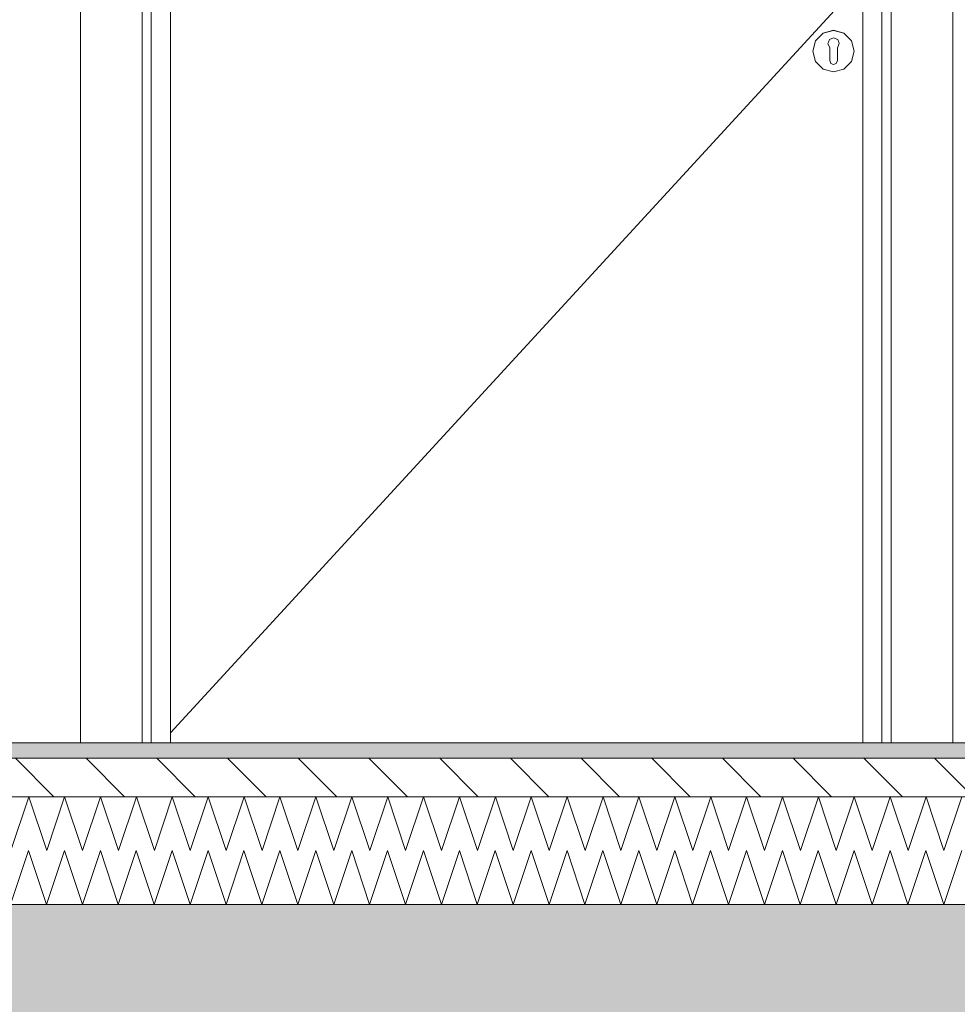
# Model space of a CAD drawing. Header units: millimetres. Extents: x 92668 to 123324, y -8921 to 14506.
# Tile 84 of 133: x 113552 to 114771, y -340 to 941. Entities that reach past the tile are written whole.
import ezdxf

# ---------------------------------------------------------------- set-up
doc = ezdxf.new("R2010")
doc.units = ezdxf.units.MM
doc.header["$MEASUREMENT"] = 0
doc.linetypes.add('Przerywana', pattern=[240, 120, -120])
doc.linetypes.add('Wipeout_Contour', pattern=[1000, 0, -1000])
for name, color, linetype, lineweight, true_color in [('0_Nr_pióra__85', 7, 'Continuous', 13, 0x80c2ff), ('Nowe_A-Wymiary-Wewnętrzne_Nr_pióra__45', 7, 'Continuous', 15, 0x40a5ff), ('Nowe_A-Wymiary-Wewnętrzne_Nr_pióra__85', 7, 'Continuous', 13, 0x80c2ff), ('Nowe_A-Wymiary-Zewnętrzne_Nr_pióra__45', 7, 'Continuous', 15, 0x40a5ff), ('Nowe_A-Wymiary-Zewnętrzne_Nr_pióra__85', 7, 'Continuous', 13, 0x80c2ff)]:
    doc.layers.add(name, color=color, linetype=linetype, lineweight=lineweight, true_color=true_color)
for name, color, linetype in [('Nowe_A-Posadzki', 7, 'Continuous'), ('Nowe_A-Płyta-Grunt', 7, 'Continuous'), ('Nowe_A-Wymiary-Wewnętrzne', 7, 'Continuous'), ('Nowe_A-Wymiary-Zewnętrzne', 7, 'Continuous'), ('Nowe_A-Ściany-Działowe', 7, 'Continuous'), ('Nowe_Drzwi Archicad', 7, 'Continuous')]:
    doc.layers.add(name, color=color, linetype=linetype)
for name, color, linetype, lineweight in [('Nowe_A-Posadzki_Nr_pióra__174', 7, 'Continuous', 5), ('Nowe_A-Posadzki_Nr_pióra__9', 7, 'Continuous', 13), ('Nowe_A-Płyta-Grunt_Nr_pióra__174', 7, 'Continuous', 5), ('Nowe_A-Płyta-Grunt_Nr_pióra__9', 7, 'Continuous', 13), ('Nowe_A-Wymiary-Wewnętrzne_Nr_pióra__46', 5, 'Continuous', 15), ('Nowe_A-Wymiary-Zewnętrzne_Nr_pióra__46', 5, 'Continuous', 15), ('Nowe_Drzwi Archicad_Nr_pióra__3', 7, 'Continuous', 13)]:
    doc.layers.add(name, color=color, linetype=linetype, lineweight=lineweight)
doc.styles.add('STYL_AUTOMATYCZNY_2', font='arial.ttf')
doc.dimstyles.new('STYL_AUTOMATYCZNY__1', dxfattribs={"dimtxt": 125, "dimasz": 47.5, "dimexe": 0.18, "dimexo": 20, "dimgap": 0, "dimtad": 1, "dimdec": 1, "dimlfac": 0.1, "dimzin": 0, "dimdsep": 46, "dimtxsty": 'STYL_AUTOMATYCZNY_2', "dimblk": 'ARROWHEAD_11', "dimblk1": 'ARROWHEAD_11', "dimblk2": 'ARROWHEAD_11', "dimcen": 0.09, "dimclrd": 256, "dimclre": 256, "dimclrt": 5, "dimadec": 1, "dimazin": 0, "dimtfac": 1, "dimtdec": 4, "dimtmove": 0, "dimatfit": 3, "dimfxl": 0, "dimtolj": 1, "dimtzin": 0, "dimarcsym": 0})

# ---------------------------------------------------------------- blocks, each defined once
blk = doc.blocks.new('*X72')
at = {"layer": 'Nowe_A-Płyta-Grunt_Nr_pióra__174', "color": 7, "linetype": 'Continuous', "lineweight": 5}
for p, q in [((113539.8, -210), (113563.2, -140)), ((113563.2, -140), (113586.5, -210)), ((113586.5, -210), (113609.8, -140)), ((113609.8, -140), (113633.2, -210)), ((113633.2, -210), (113656.5, -140)), ((113656.5, -140), (113679.8, -210)), ((113679.8, -210), (113703.2, -140)), ((113703.2, -140), (113726.5, -210)), ((113726.5, -210), (113749.8, -140)), ((113749.8, -140), (113773.2, -210)), ((113773.2, -210), (113796.5, -140)), ((113796.5, -140), (113819.8, -210)), ((113819.8, -210), (113843.2, -140)), ((113843.2, -140), (113866.5, -210)), ((113866.5, -210), (113889.8, -140)), ((113889.8, -140), (113913.2, -210)), ((113913.2, -210), (113936.5, -140)), ((113936.5, -140), (113959.8, -210)), ((113959.8, -210), (113983.2, -140)), ((113983.2, -140), (114006.5, -210)), ((114006.5, -210), (114029.8, -140)), ((114029.8, -140), (114053.2, -210)), ((114053.2, -210), (114076.5, -140)), ((114076.5, -140), (114099.8, -210)), ((114099.8, -210), (114123.2, -140)), ((114123.2, -140), (114146.5, -210)), ((114146.5, -210), (114169.8, -140)), ((114169.8, -140), (114193.2, -210)), ((114193.2, -210), (114216.5, -140)), ((114216.5, -140), (114239.8, -210)), ((114239.8, -210), (114263.2, -140)), ((114263.2, -140), (114286.5, -210)), ((114286.5, -210), (114309.8, -140)), ((114309.8, -140), (114333.2, -210)), ((114333.2, -210), (114356.5, -140)), ((114356.5, -140), (114379.8, -210)), ((114379.8, -210), (114403.2, -140)), ((114403.2, -140), (114426.5, -210)), ((114426.5, -210), (114449.8, -140)), ((114449.8, -140), (114473.2, -210)), ((114473.2, -210), (114496.5, -140)), ((114496.5, -140), (114519.8, -210)), ((114519.8, -210), (114543.2, -140)), ((114543.2, -140), (114566.5, -210)), ((114566.5, -210), (114589.8, -140)), ((114589.8, -140), (114613.2, -210)), ((114613.2, -210), (114636.5, -140)), ((114636.5, -140), (114659.8, -210)), ((114659.8, -210), (114683.2, -140)), ((114683.2, -140), (114706.5, -210)), ((114706.5, -210), (114729.8, -140)), ((114729.8, -140), (114753.2, -210)), ((114753.2, -210), (114776.5, -140))]:
    blk.add_line(p, q, dxfattribs=at)
blk = doc.blocks.new('ElemPrzekroju_49')
at = {"layer": 'Nowe_A-Płyta-Grunt', "linetype": 'Continuous', "lineweight": 0, "true_color": 0x000000}
h = blk.add_hatch(dxfattribs=at)
h.set_pattern_fill('Beton_zbrojony', color=18, style=0, pattern_type=2)
h.set_pattern_definition([(45, (0, 0), (-91.92388, 91.92388), []), (45, (-45.96, 45.96), (-91.92388, 91.92388), [97.5, -32.5])])
h.paths.add_polyline_path([(99167.6, -360), (116917.6, -360), (116917.6, -210), (112387.6, -210), (112262.6, -210), (109677.6, -210), (109407.6, -210), (107577.6, -210), (107307.6, -210), (103417.6, -210), (103292.6, -210), (99167.6, -210)])
at = {"layer": 'Nowe_A-Płyta-Grunt_Nr_pióra__9', "color": 7, "linetype": 'Continuous', "lineweight": 13}
blk.add_line((116917.6, -210), (112387.6, -210), dxfattribs=at)
at = {"layer": 'Nowe_A-Płyta-Grunt', "lineweight": 0}
blk.add_blockref('*X72', (0, 0), dxfattribs=at)
blk = doc.blocks.new('ElemPrzekroju_54')
at = {"color": 254, "linetype": 'Wipeout_Contour', "lineweight": 0, "ltscale": 2498960.930109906}
blk.add_wipeout([(113007.6, 391.5), (112997.6, 391.5), (112997.6, 0), (113630.7, 0), (113630.7, 2117), (114764.7, 2117), (114764.7, 0), (116907.6, 0), (116907.6, 2540), (112997.6, 2540), (112997.6, 1806.7), (113027.6, 1806.7), (113027.6, 940), (112997.6, 940), (112997.6, 860), (113027.6, 860), (113027.6, 660), (113022.6, 660), (113022.6, 399), (113020.3, 399), (113018.2, 395.9), (113013.3, 392.6)], dxfattribs=at).dxf.layer = 'Nowe_A-Ściany-Działowe'
blk = doc.blocks.new('ElemPrzekroju_56')
at = {"color": 254, "linetype": 'Wipeout_Contour', "lineweight": 0, "ltscale": 454903.209024}
blk.add_wipeout([(113722.7, 2025), (113710.7, 2037), (113710.7, 0), (113722.7, 0)], dxfattribs=at).dxf.layer = 'Nowe_Drzwi Archicad'
at = {"color": 254, "linetype": 'Wipeout_Contour', "lineweight": 0, "ltscale": 458750.904749}
blk.add_wipeout([(114672.7, 0), (114684.7, 0), (114684.7, 2037), (114672.7, 2025)], dxfattribs=at).dxf.layer = 'Nowe_Drzwi Archicad'
at = {"color": 254, "linetype": 'Wipeout_Contour', "lineweight": 0, "ltscale": 687617.879773}
blk.add_wipeout([(114596.3, 923.3), (114586.4, 913.4), (114604.7, 902.9), (114604.7, 904.4), (114602.3, 909.7), (114603, 911.6)], dxfattribs=at).dxf.layer = 'Nowe_Drzwi Archicad'
at = {"color": 254, "linetype": 'Wipeout_Contour', "lineweight": 0, "ltscale": 687650.816508}
blk.add_wipeout([(114596.3, 876.7), (114609.7, 873.1), (114609.7, 882.5), (114606.2, 884), (114604.7, 887.5), (114604.7, 891.3)], dxfattribs=at).dxf.layer = 'Nowe_Drzwi Archicad'
at = {"color": 254, "linetype": 'Wipeout_Contour', "lineweight": 0, "ltscale": 454720.899784}
blk.add_wipeout([(113630.7, 2117), (113630.7, 0), (113710.7, 0), (113710.7, 2037)], dxfattribs=at).dxf.layer = 'Nowe_Drzwi Archicad'
at = {"color": 254, "linetype": 'Wipeout_Contour', "lineweight": 0, "ltscale": 458936.550064}
blk.add_wipeout([(114764.7, 0), (114764.7, 2117), (114684.7, 2037), (114684.7, 0)], dxfattribs=at).dxf.layer = 'Nowe_Drzwi Archicad'
at = {"color": 254, "linetype": 'Wipeout_Contour', "lineweight": 0, "ltscale": 454976.10435}
blk.add_wipeout([(113722.7, 0), (113747.7, 0), (113747.7, 2000), (113722.7, 2000)], dxfattribs=at).dxf.layer = 'Nowe_Drzwi Archicad'
at = {"color": 254, "linetype": 'Wipeout_Contour', "lineweight": 0, "ltscale": 458675.820664}
blk.add_wipeout([(114647.7, 0), (114672.7, 0), (114672.7, 2000), (114647.7, 2000)], dxfattribs=at).dxf.layer = 'Nowe_Drzwi Archicad'
at = {"color": 254, "linetype": 'Wipeout_Contour', "lineweight": 0, "ltscale": 458392.836642}
blk.add_wipeout([(114582.8, 900), (114604.7, 900), (114604.7, 902.9), (114586.4, 913.4)], dxfattribs=at).dxf.layer = 'Nowe_Drzwi Archicad'
at = {"layer": 'Nowe_Drzwi Archicad_Nr_pióra__3', "color": 7, "linetype": 'Continuous', "lineweight": 13}
for p, q in [((113630.7, 0), (113630.7, 2117)), ((114764.7, 2117), (114764.7, 0)), ((113710.7, 2037), (113710.7, 0)), ((114684.7, 0), (114684.7, 2037)), ((113722.7, 2025), (113722.7, 0)), ((114672.7, 0), (114672.7, 2025)), ((113747.7, 2000), (113747.7, 0)), ((114647.7, 0), (114647.7, 2000))]:
    blk.add_line(p, q, dxfattribs=at)
at = {"color": 254, "linetype": 'Wipeout_Contour', "lineweight": 0, "ltscale": 458380.026895}
blk.add_wipeout([(114586.4, 913.5), (114586.4, 913.4), (114596.3, 923.3), (114596.2, 923.4)], dxfattribs=at).dxf.layer = 'Nowe_Drzwi Archicad'
at = {"color": 254, "linetype": 'Wipeout_Contour', "lineweight": 0, "ltscale": 458405.415526}
blk.add_wipeout([(114604.7, 897.1), (114586.4, 886.5), (114596.3, 876.7), (114604.7, 891.3)], dxfattribs=at).dxf.layer = 'Nowe_Drzwi Archicad'
at = {"color": 254, "linetype": 'Wipeout_Contour', "lineweight": 0, "ltscale": 573040.944069}
blk.add_wipeout([(114604.4, 915.1), (114609.7, 917.4), (114609.7, 926.9), (114596.3, 923.3), (114603, 911.6)], dxfattribs=at).dxf.layer = 'Nowe_Drzwi Archicad'
at = {"color": 254, "linetype": 'Wipeout_Contour', "lineweight": 0, "ltscale": 458392.592364}
blk.add_wipeout([(114582.8, 900), (114586.4, 886.5), (114604.7, 897.1), (114604.7, 900)], dxfattribs=at).dxf.layer = 'Nowe_Drzwi Archicad'
at = {"color": 254, "linetype": 'Wipeout_Contour', "lineweight": 0, "ltscale": 458426.920524}
blk.add_wipeout([(114596.2, 923.4), (114596.3, 923.3), (114609.7, 926.9), (114609.7, 927)], dxfattribs=at).dxf.layer = 'Nowe_Drzwi Archicad'
at = {"color": 254, "linetype": 'Wipeout_Contour', "lineweight": 0, "ltscale": 458352.706438}
blk.add_wipeout([(114582.7, 900), (114582.8, 900), (114586.4, 913.4), (114586.4, 913.5)], dxfattribs=at).dxf.layer = 'Nowe_Drzwi Archicad'
at = {"color": 254, "linetype": 'Wipeout_Contour', "lineweight": 0, "ltscale": 687706.773199}
blk.add_wipeout([(114609.7, 873.1), (114623.2, 876.7), (114614.7, 891.3), (114614.7, 887.5), (114613.3, 884), (114609.7, 882.5)], dxfattribs=at).dxf.layer = 'Nowe_Drzwi Archicad'
at = {"color": 254, "linetype": 'Wipeout_Contour', "lineweight": 0, "ltscale": 573093.234669}
blk.add_wipeout([(114615.1, 915.1), (114616.5, 911.6), (114623.2, 923.3), (114609.7, 926.9), (114609.7, 917.4)], dxfattribs=at).dxf.layer = 'Nowe_Drzwi Archicad'
at = {"color": 254, "linetype": 'Wipeout_Contour', "lineweight": 0, "ltscale": 458425.340907}
blk.add_wipeout([(114609.7, 873), (114609.7, 873.1), (114596.3, 876.7), (114596.2, 876.6)], dxfattribs=at).dxf.layer = 'Nowe_Drzwi Archicad'
at = {"color": 254, "linetype": 'Wipeout_Contour', "lineweight": 0, "ltscale": 458480.826182}
blk.add_wipeout([(114609.7, 927), (114609.7, 926.9), (114623.2, 923.3), (114623.2, 923.4)], dxfattribs=at).dxf.layer = 'Nowe_Drzwi Archicad'
at = {"color": 254, "linetype": 'Wipeout_Contour', "lineweight": 0, "ltscale": 458378.870441}
blk.add_wipeout([(114586.4, 886.5), (114586.4, 886.5), (114596.2, 876.6), (114596.3, 876.7)], dxfattribs=at).dxf.layer = 'Nowe_Drzwi Archicad'
at = {"color": 254, "linetype": 'Wipeout_Contour', "lineweight": 0, "ltscale": 687742.362632}
blk.add_wipeout([(114617.2, 909.7), (114614.7, 904.4), (114614.7, 902.9), (114633, 913.4), (114623.2, 923.3), (114616.5, 911.6)], dxfattribs=at).dxf.layer = 'Nowe_Drzwi Archicad'
at = {"color": 254, "linetype": 'Wipeout_Contour', "lineweight": 0, "ltscale": 458352.28316}
blk.add_wipeout([(114586.4, 886.5), (114586.4, 886.5), (114582.8, 900), (114582.7, 900)], dxfattribs=at).dxf.layer = 'Nowe_Drzwi Archicad'
at = {"layer": 'Nowe_Drzwi Archicad_Nr_pióra__3', "color": 7, "linetype": 'Continuous', "lineweight": 13}
for p, q in [((114582.7, 900), (114586.4, 913.5)), ((114586.4, 886.5), (114582.7, 900))]:
    blk.add_line(p, q, dxfattribs=at)
at = {"color": 254, "linetype": 'Wipeout_Contour', "lineweight": 0, "ltscale": 458527.287073}
blk.add_wipeout([(114623.2, 923.4), (114623.2, 923.3), (114633, 913.4), (114633.1, 913.5)], dxfattribs=at).dxf.layer = 'Nowe_Drzwi Archicad'
at = {"color": 254, "linetype": 'Wipeout_Contour', "lineweight": 0, "ltscale": 458499.981164}
blk.add_wipeout([(114614.7, 897.1), (114614.7, 891.3), (114623.2, 876.7), (114633, 886.5)], dxfattribs=at).dxf.layer = 'Nowe_Drzwi Archicad'
at = {"color": 254, "linetype": 'Wipeout_Contour', "lineweight": 0, "ltscale": 458513.554157}
blk.add_wipeout([(114614.7, 902.9), (114614.7, 900), (114636.6, 900), (114633, 913.4)], dxfattribs=at).dxf.layer = 'Nowe_Drzwi Archicad'
at = {"color": 254, "linetype": 'Wipeout_Contour', "lineweight": 0, "ltscale": 458479.246737}
blk.add_wipeout([(114623.2, 876.6), (114623.2, 876.7), (114609.7, 873.1), (114609.7, 873)], dxfattribs=at).dxf.layer = 'Nowe_Drzwi Archicad'
at = {"color": 254, "linetype": 'Wipeout_Contour', "lineweight": 0, "ltscale": 458513.309966}
blk.add_wipeout([(114614.7, 900), (114614.7, 897.1), (114633, 886.5), (114636.6, 900)], dxfattribs=at).dxf.layer = 'Nowe_Drzwi Archicad'
at = {"color": 254, "linetype": 'Wipeout_Contour', "lineweight": 0, "ltscale": 458553.864921}
blk.add_wipeout([(114633.1, 913.5), (114633, 913.4), (114636.6, 900), (114636.7, 900)], dxfattribs=at).dxf.layer = 'Nowe_Drzwi Archicad'
at = {"color": 254, "linetype": 'Wipeout_Contour', "lineweight": 0, "ltscale": 458526.130965}
blk.add_wipeout([(114633.1, 886.5), (114633, 886.5), (114623.2, 876.7), (114623.2, 876.6)], dxfattribs=at).dxf.layer = 'Nowe_Drzwi Archicad'
at = {"color": 254, "linetype": 'Wipeout_Contour', "lineweight": 0, "ltscale": 1375359.237927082}
blk.add_wipeout([(114602.3, 909.7), (114604.7, 904.4), (114604.7, 887.5), (114606.2, 884), (114609.7, 882.5), (114613.3, 884), (114614.7, 887.5), (114614.7, 904.4), (114617.2, 909.7), (114615.1, 915.1), (114609.7, 917.4), (114604.4, 915.1)], dxfattribs=at).dxf.layer = 'Nowe_Drzwi Archicad'
at = {"color": 254, "linetype": 'Wipeout_Contour', "lineweight": 0, "ltscale": 458553.441817}
blk.add_wipeout([(114636.7, 900), (114636.6, 900), (114633, 886.5), (114633.1, 886.5)], dxfattribs=at).dxf.layer = 'Nowe_Drzwi Archicad'
at = {"layer": 'Nowe_Drzwi Archicad_Nr_pióra__3', "color": 7, "linetype": 'Continuous', "lineweight": 13}
for p, q in [((113747.7, 13.1), (114647.7, 992.9)), ((114586.4, 913.5), (114596.2, 923.4)), ((114596.2, 923.4), (114609.7, 927)), ((114609.7, 927), (114623.2, 923.4)), ((114623.2, 923.4), (114633.1, 913.5)), ((114603, 911.6), (114602.3, 909.7)), ((114602.3, 909.7), (114604.7, 904.4)), ((114603, 911.6), (114604.4, 915.1)), ((114609.7, 917.4), (114604.4, 915.1)), ((114615.1, 915.1), (114609.7, 917.4)), ((114614.7, 904.4), (114617.2, 909.7)), ((114616.5, 911.6), (114615.1, 915.1)), ((114616.5, 911.6), (114617.2, 909.7)), ((114633.1, 913.5), (114636.7, 900)), ((114604.7, 904.4), (114604.7, 902.9)), ((114604.7, 902.9), (114604.7, 900)), ((114604.7, 900), (114604.7, 897.1)), ((114604.7, 897.1), (114604.7, 891.3)), ((114614.7, 902.9), (114614.7, 904.4)), ((114614.7, 902.9), (114614.7, 900)), ((114614.7, 900), (114614.7, 897.1)), ((114614.7, 897.1), (114614.7, 891.3)), ((114636.7, 900), (114633.1, 886.5)), ((114596.2, 876.6), (114586.4, 886.5)), ((114604.7, 891.3), (114604.7, 887.5)), ((114604.7, 887.5), (114606.2, 884)), ((114606.2, 884), (114609.7, 882.5)), ((114609.7, 882.5), (114613.3, 884)), ((114613.3, 884), (114614.7, 887.5)), ((114614.7, 891.3), (114614.7, 887.5)), ((114633.1, 886.5), (114623.2, 876.6)), ((114609.7, 873), (114596.2, 876.6)), ((114623.2, 876.6), (114609.7, 873))]:
    blk.add_line(p, q, dxfattribs=at)
blk = doc.blocks.new('*X206')
at = {"layer": 'Nowe_A-Posadzki_Nr_pióra__174', "color": 7, "linetype": 'Continuous', "lineweight": 5}
for p, q in [((113540, -140), (113563.3, -70)), ((113563.3, -70), (113586.7, -140)), ((113586.7, -140), (113610, -70)), ((113610, -70), (113633.3, -140)), ((113633.3, -140), (113656.7, -70)), ((113656.7, -70), (113680, -140)), ((113680, -140), (113703.3, -70)), ((113703.3, -70), (113726.7, -140)), ((113726.7, -140), (113750, -70)), ((113750, -70), (113773.3, -140)), ((113773.3, -140), (113796.7, -70)), ((113796.7, -70), (113820, -140)), ((113820, -140), (113843.3, -70)), ((113843.3, -70), (113866.7, -140)), ((113866.7, -140), (113890, -70)), ((113890, -70), (113913.3, -140)), ((113913.3, -140), (113936.7, -70)), ((113936.7, -70), (113960, -140)), ((113960, -140), (113983.3, -70)), ((113983.3, -70), (114006.7, -140)), ((114006.7, -140), (114030, -70)), ((114030, -70), (114053.3, -140)), ((114053.3, -140), (114076.7, -70)), ((114076.7, -70), (114100, -140)), ((114100, -140), (114123.3, -70)), ((114123.3, -70), (114146.7, -140)), ((114146.7, -140), (114170, -70)), ((114170, -70), (114193.3, -140)), ((114193.3, -140), (114216.7, -70)), ((114216.7, -70), (114240, -140)), ((114240, -140), (114263.3, -70)), ((114263.3, -70), (114286.7, -140)), ((114286.7, -140), (114310, -70)), ((114310, -70), (114333.3, -140)), ((114333.3, -140), (114356.7, -70)), ((114356.7, -70), (114380, -140)), ((114380, -140), (114403.3, -70)), ((114403.3, -70), (114426.7, -140)), ((114426.7, -140), (114450, -70)), ((114450, -70), (114473.3, -140)), ((114473.3, -140), (114496.7, -70)), ((114496.7, -70), (114520, -140)), ((114520, -140), (114543.3, -70)), ((114543.3, -70), (114566.7, -140)), ((114566.7, -140), (114590, -70)), ((114590, -70), (114613.3, -140)), ((114613.3, -140), (114636.7, -70)), ((114636.7, -70), (114660, -140)), ((114660, -140), (114683.3, -70)), ((114683.3, -70), (114706.7, -140)), ((114706.7, -140), (114730, -70)), ((114730, -70), (114753.3, -140)), ((114753.3, -140), (114776.7, -70))]:
    blk.add_line(p, q, dxfattribs=at)
blk = doc.blocks.new('ElemPrzekroju_167')
at = {"layer": 'Nowe_A-Posadzki', "linetype": 'Continuous', "lineweight": 0, "true_color": 0xbb9a81}
blk.add_hatch(color=33, dxfattribs=at).paths.add_polyline_path([(112387.6, 0), (112387.6, -20), (116917.6, -20), (116917.6, 0)])
at = {"layer": 'Nowe_A-Posadzki', "linetype": 'Continuous', "lineweight": 0, "true_color": 0x000000}
h = blk.add_hatch(dxfattribs=at)
h.set_pattern_fill('Cegła_zwykła', color=18, style=0, pattern_type=2)
h.set_pattern_definition([(135, (0, 0), (45.96194, 45.96194), [])])
h.paths.add_polyline_path([(112387.6, -20), (112387.6, -70), (116917.6, -70), (116917.6, -20)])
at = {"layer": 'Nowe_A-Posadzki_Nr_pióra__9', "color": 7, "linetype": 'Continuous', "lineweight": 13}
for p, q in [((116917.6, 0), (112927.6, 0)), ((116917.6, -20), (112387.6, -20)), ((116917.6, -70), (112387.6, -70))]:
    blk.add_line(p, q, dxfattribs=at)
at = {"layer": 'Nowe_A-Posadzki', "lineweight": 0}
blk.add_blockref('*X206', (0, 0), dxfattribs=at)
blk = doc.blocks.new('*D363')
at = {"layer": 'Nowe_A-Wymiary-Wewnętrzne_Nr_pióra__45', "linetype": 'Continuous', "lineweight": 15, "true_color": 0x40a5ff}
for points in [[(116317.2, 0), (116318.2, -4.8), (116320.9, -8.8), (116324.9, -11.5), (116329.7, -12.5), (116334.5, -11.5), (116338.6, -8.8), (116341.3, -4.8), (116342.2, 0), (116341.3, 4.8), (116338.6, 8.8), (116334.5, 11.5), (116329.7, 12.5), (116324.9, 11.5), (116320.9, 8.8), (116318.2, 4.8)], [(116317.2, -360), (116318.2, -364.8), (116320.9, -368.8), (116324.9, -371.5), (116329.7, -372.5), (116334.5, -371.5), (116338.6, -368.8), (116341.3, -364.8), (116342.2, -360), (116341.3, -355.2), (116338.6, -351.2), (116334.5, -348.5), (116329.7, -347.5), (116324.9, -348.5), (116320.9, -351.2), (116318.2, -355.2)]]:
    blk.add_hatch(color=161, dxfattribs=at).paths.add_polyline_path(points)
at = {"layer": 'Nowe_A-Wymiary-Wewnętrzne_Nr_pióra__45', "color": 161, "linetype": 'Continuous', "lineweight": 15, "true_color": 0x40a5ff}
blk.add_circle((116329.7, 0), 12.5, dxfattribs=at)
at = {"layer": 'Nowe_A-Wymiary-Wewnętrzne_Nr_pióra__85', "color": 151, "linetype": 'Continuous', "lineweight": 13, "true_color": 0x80c2ff}
for p, q in [((116317.2, 0), (116282.9, 0)), ((116376.6, 0), (116342.2, 0)), ((116329.7, -347.5), (116329.7, -12.5))]:
    blk.add_line(p, q, dxfattribs=at)
at = {"layer": 'Nowe_A-Wymiary-Wewnętrzne_Nr_pióra__46', "color": 5, "lineweight": 15, "insert": (116304.7, -346.8), "char_height": 125, "attachment_point": 7, "rotation": 90, "style": 'STYL_AUTOMATYCZNY_2'}
blk.add_mtext('\\A1;{\\pql;\\fArial|b0|i0|c238|p0;\\W1.000000;36,0}', dxfattribs=at)
blk = doc.blocks.new('ARROWHEAD_11')
at = {"color": 0, "linetype": 'Continuous', "lineweight": 0}
blk.add_line((0, 0), (-1, 0), dxfattribs=at)
at = {"color": 0, "linetype": 'Continuous', "lineweight": 0, "const_width": 0.25, "flags": 128}
blk.add_lwpolyline([(-0.125, 0, 1), (0.125, 0, 1)], format="xyb", close=True, dxfattribs=at)
blk = doc.blocks.new('*D364')
at = {"layer": 'Nowe_A-Wymiary-Wewnętrzne_Nr_pióra__45', "linetype": 'Continuous', "lineweight": 15, "true_color": 0x40a5ff}
for points in [[(116317.2, 2200), (116318.2, 2195.2), (116320.9, 2191.2), (116324.9, 2188.5), (116329.7, 2187.5), (116334.5, 2188.5), (116338.6, 2191.2), (116341.3, 2195.2), (116342.2, 2200), (116341.3, 2204.8), (116338.6, 2208.8), (116334.5, 2211.5), (116329.7, 2212.5), (116324.9, 2211.5), (116320.9, 2208.8), (116318.2, 2204.8)], [(116317.2, 0), (116318.2, -4.8), (116320.9, -8.8), (116324.9, -11.5), (116329.7, -12.5), (116334.5, -11.5), (116338.6, -8.8), (116341.3, -4.8), (116342.2, 0), (116341.3, 4.8), (116338.6, 8.8), (116334.5, 11.5), (116329.7, 12.5), (116324.9, 11.5), (116320.9, 8.8), (116318.2, 4.8)]]:
    blk.add_hatch(color=161, dxfattribs=at).paths.add_polyline_path(points)
at = {"layer": 'Nowe_A-Wymiary-Wewnętrzne_Nr_pióra__45', "color": 161, "linetype": 'Continuous', "lineweight": 15, "true_color": 0x40a5ff}
for centre in [(116329.7, 2200), (116329.7, 0)]:
    blk.add_circle(centre, 12.5, dxfattribs=at)
at = {"layer": 'Nowe_A-Wymiary-Wewnętrzne_Nr_pióra__85', "color": 151, "linetype": 'Continuous', "lineweight": 13, "true_color": 0x80c2ff}
for p, q in [((116317.2, 2200), (116282.9, 2200)), ((116376.6, 2200), (116342.2, 2200)), ((116329.7, 12.5), (116329.7, 2187.5)), ((116317.2, 0), (116282.9, 0)), ((116376.6, 0), (116342.2, 0))]:
    blk.add_line(p, q, dxfattribs=at)
at = {"layer": 'Nowe_A-Wymiary-Wewnętrzne_Nr_pióra__46', "color": 5, "lineweight": 15, "char_height": 125, "attachment_point": 7, "rotation": 90, "style": 'STYL_AUTOMATYCZNY_2'}
for s, insert in [('\\A1;{\\pql;\\fArial|b0|i0|c238|p0;\\W1.000000;34,0}', (116304.7, 1853.9)), ('\\A1;{\\pql;\\fArial|b0|i0|c238|p0;\\W1.000000;220,0}', (116304.7, 718.7))]:
    blk.add_mtext(s, dxfattribs=dict(at, insert=insert))
blk = doc.blocks.new('*D392')
at = {"layer": 'Nowe_A-Wymiary-Zewnętrzne_Nr_pióra__45', "linetype": 'Continuous', "lineweight": 15, "true_color": 0x40a5ff}
for points in [[(119360.2, -320), (119361.2, -324.8), (119363.9, -328.8), (119368, -331.5), (119372.7, -332.5), (119377.5, -331.5), (119381.6, -328.8), (119384.3, -324.8), (119385.2, -320), (119384.3, -315.2), (119381.6, -311.2), (119377.5, -308.5), (119372.7, -307.5), (119368, -308.5), (119363.9, -311.2), (119361.2, -315.2)], [(119360.2, -450), (119361.2, -454.8), (119363.9, -458.8), (119368, -461.5), (119372.7, -462.5), (119377.5, -461.5), (119381.6, -458.8), (119384.3, -454.8), (119385.2, -450), (119384.3, -445.2), (119381.6, -441.2), (119377.5, -438.5), (119372.7, -437.5), (119368, -438.5), (119363.9, -441.2), (119361.2, -445.2)]]:
    blk.add_hatch(color=161, dxfattribs=at).paths.add_polyline_path(points)
at = {"layer": 'Nowe_A-Wymiary-Zewnętrzne_Nr_pióra__45', "color": 161, "linetype": 'Continuous', "lineweight": 15, "true_color": 0x40a5ff}
blk.add_circle((119372.7, -450), 12.5, dxfattribs=at)
at = {"layer": 'Nowe_A-Wymiary-Zewnętrzne_Nr_pióra__85', "color": 151, "linetype": 'Continuous', "lineweight": 13, "true_color": 0x80c2ff}
for p, q in [((119372.7, -437.5), (119372.7, -332.5)), ((119360.2, -450), (119325.9, -450)), ((119419.6, -450), (119385.2, -450)), ((119372.7, -475), (119372.7, -462.5))]:
    blk.add_line(p, q, dxfattribs=at)
at = {"layer": 'Nowe_A-Wymiary-Zewnętrzne_Nr_pióra__46', "color": 5, "lineweight": 15, "char_height": 125, "attachment_point": 7, "rotation": 90, "style": 'STYL_AUTOMATYCZNY_2'}
for s, insert in [('\\A1;{\\pql;\\fArial|b0|i0|c238|p0;\\W1.000000;18,0}', (119204, -396.8)), ('\\A1;{\\pql;\\fArial|b0|i0|c238|p0;\\W1.000000;13,0}', (119347.7, -796.2))]:
    blk.add_mtext(s, dxfattribs=dict(at, insert=insert))
blk = doc.blocks.new('*D414')
at = {"layer": 'Nowe_A-Wymiary-Zewnętrzne_Nr_pióra__45', "linetype": 'Continuous', "lineweight": 15, "true_color": 0x40a5ff}
for points in [[(119555.9, 12845), (119556.9, 12840.2), (119559.6, 12836.2), (119563.6, 12833.5), (119568.4, 12832.5), (119573.2, 12833.5), (119577.3, 12836.2), (119580, 12840.2), (119580.9, 12845), (119580, 12849.8), (119577.3, 12853.8), (119573.2, 12856.5), (119568.4, 12857.5), (119563.6, 12856.5), (119559.6, 12853.8), (119556.9, 12849.8)], [(119555.9, -450), (119556.9, -454.8), (119559.6, -458.8), (119563.6, -461.5), (119568.4, -462.5), (119573.2, -461.5), (119577.3, -458.8), (119580, -454.8), (119580.9, -450), (119580, -445.2), (119577.3, -441.2), (119573.2, -438.5), (119568.4, -437.5), (119563.6, -438.5), (119559.6, -441.2), (119556.9, -445.2)]]:
    blk.add_hatch(color=161, dxfattribs=at).paths.add_polyline_path(points)
at = {"layer": 'Nowe_A-Wymiary-Zewnętrzne_Nr_pióra__45', "color": 161, "linetype": 'Continuous', "lineweight": 15, "true_color": 0x40a5ff}
for centre in [(119568.4, 12845), (119568.4, -450)]:
    blk.add_circle(centre, 12.5, dxfattribs=at)
at = {"layer": 'Nowe_A-Wymiary-Zewnętrzne_Nr_pióra__85', "color": 151, "linetype": 'Continuous', "lineweight": 13, "true_color": 0x80c2ff}
for p, q in [((119568.4, 12857.5), (119568.4, 12870)), ((119555.9, 12845), (119521.5, 12845)), ((119615.3, 12845), (119580.9, 12845)), ((119568.4, -437.5), (119568.4, 12832.5)), ((119555.9, -450), (119521.5, -450)), ((119615.3, -450), (119580.9, -450)), ((119568.4, -475), (119568.4, -462.5))]:
    blk.add_line(p, q, dxfattribs=at)
at = {"layer": 'Nowe_A-Wymiary-Zewnętrzne_Nr_pióra__46', "color": 5, "lineweight": 15, "insert": (119543.4, 5911.5), "char_height": 125, "attachment_point": 7, "rotation": 90, "style": 'STYL_AUTOMATYCZNY_2'}
blk.add_mtext('\\A1;{\\pql;\\fArial|b0|i0|c238|p0;\\W1.000000;1\xa0329,5}', dxfattribs=at)
blk = doc.blocks.new('B Przekrój_STORY_MARKER')
at = {"layer": '0_Nr_pióra__85', "color": 151, "linetype": 'Przerywana', "lineweight": 13, "true_color": 0x80c2ff}
blk.add_line((96329.8, 0), (119661.6, 0), dxfattribs=at)

msp = doc.modelspace()

# ---------------------------------------------------------------- block references
at = {"layer": 'Nowe_A-Płyta-Grunt', "lineweight": 0}
msp.add_blockref('ElemPrzekroju_49', (0, 0), dxfattribs=at)
at = {"layer": 'Nowe_A-Ściany-Działowe', "lineweight": 0}
msp.add_blockref('ElemPrzekroju_54', (0, 0), dxfattribs=at)

# ---------------------------------------------------------------- dimensions: what is measured, and where the dimension line sits
at = {"layer": 'Nowe_A-Wymiary-Zewnętrzne', "color": 151, "linetype": 'Continuous', "lineweight": 13, "true_color": 0x80c2ff}
dim = msp.add_linear_dim(base=(119372.74, -320), p1=(98787.6, -450), p2=(118022.6, -320), angle=90, dimstyle='STYL_AUTOMATYCZNY__1', dxfattribs=at)
dim.commit()
dim.dimension.update_dxf_attribs({"geometry": '*D392', "text_midpoint": (119285.24, -634.33), "dimtype": 160, "text_rotation": 90})

# ---------------------------------------------------------------- next in the draw order: block references
at = {"layer": 'Nowe_Drzwi Archicad', "lineweight": 0}
msp.add_blockref('ElemPrzekroju_56', (0, 0), dxfattribs=at)

# ---------------------------------------------------------------- next in the draw order: block references
at = {"linetype": 'Continuous', "lineweight": 0}
msp.add_blockref('B Przekrój_STORY_MARKER', (0, 0), dxfattribs=at)
at = {"layer": 'Nowe_A-Posadzki', "lineweight": 0}
msp.add_blockref('ElemPrzekroju_167', (0, 0), dxfattribs=at)

# ---------------------------------------------------------------- next in the draw order: dimensions: what is measured, and where the dimension line sits
at = {"layer": 'Nowe_A-Wymiary-Wewnętrzne', "color": 151, "linetype": 'Continuous', "lineweight": 13, "true_color": 0x80c2ff}
for base, p1, p2, picture, middle in [((116329.73, 2200), (107567.6, 0), (116907.6, 2200), '*D364', (116242.23, 928.07)), ((116329.73, 0), (107567.6, -360), (107567.6, 0), '*D363', (116242.23, -185))]:
    dim = msp.add_linear_dim(base=base, p1=p1, p2=p2, angle=90, dimstyle='STYL_AUTOMATYCZNY__1', dxfattribs=at)
    dim.commit()
    dim.dimension.update_dxf_attribs({"geometry": picture, "text_midpoint": middle, "dimtype": 160, "text_rotation": 90})
at = {"layer": 'Nowe_A-Wymiary-Zewnętrzne', "color": 151, "linetype": 'Continuous', "lineweight": 13, "true_color": 0x80c2ff}
dim = msp.add_linear_dim(base=(119568.41, 12845), p1=(98787.6, -450), p2=(98654.74, 12845), angle=90, dimstyle='STYL_AUTOMATYCZNY__1', dxfattribs=at)
dim.commit()
dim.dimension.update_dxf_attribs({"geometry": '*D414', "text_midpoint": (119480.91, 6192.64), "dimtype": 160, "text_rotation": 90})

doc.saveas('drawing.dxf')
